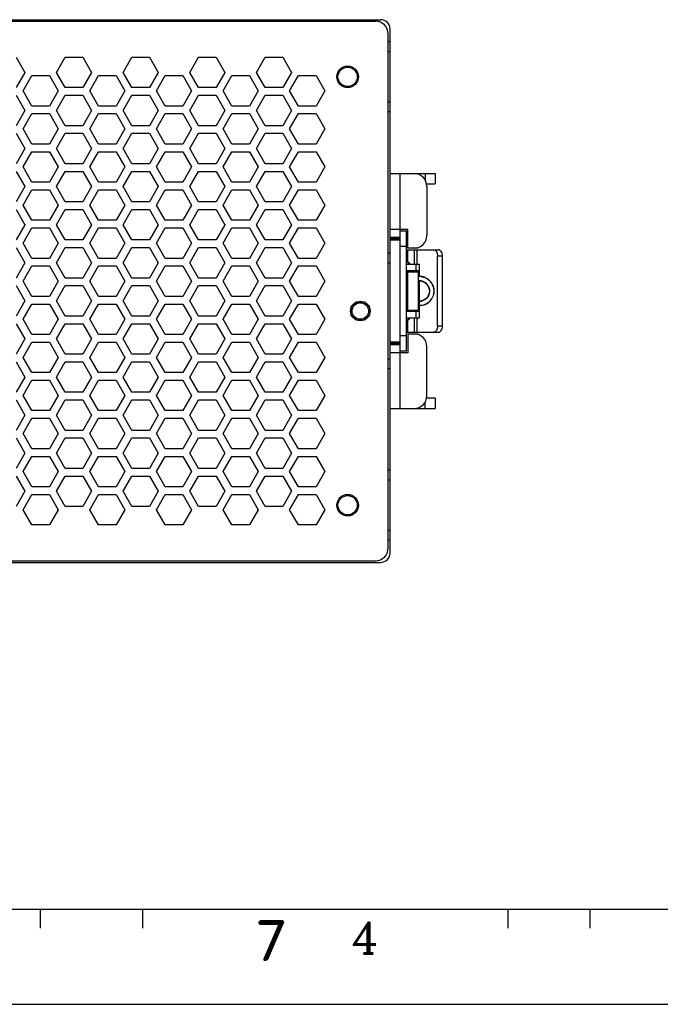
# Model space of a CAD drawing. Header units: inches. Extents: x 2700 to 4592, y -840 to -133.
# Tile 34 of 50: x 4205 to 4306, y -840 to -685. Entities that reach past the tile are written whole.
import ezdxf
from ezdxf.enums import TextEntityAlignment as Align

# ---------------------------------------------------------------- set-up
doc = ezdxf.new("R2010")
doc.units = ezdxf.units.IN
doc.header["$LTSCALE"] = 1.21
doc.header["$MEASUREMENT"] = 0
doc.layers.get('0').update_dxf_attribs({"linetype": 'CONTINUOUS'})
doc.layers.add('02___PRT_ALL_AXES', color=7, linetype='CONTINUOUS')
doc.layers.add('PAPER', color=7, linetype='CONTINUOUS')
doc.styles.add('ARIAL', font='arial.ttf')
doc.styles.add('ROMANC', font='romanc')
doc.styles.add('ROMAND', font='romand')

# ---------------------------------------------------------------- blocks, each defined once
blk = doc.blocks.new('A1')
at = {"layer": 'PAPER', "color": 3}
blk.add_line((15, 15), (826, 15), dxfattribs=at)
at = {"layer": 'PAPER', "color": 2}
for p, q in [((457.36, 15), (457.36, 12)), ((531.09, 15), (531.09, 12))]:
    blk.add_line(p, q, dxfattribs=at)
at = {"layer": 'PAPER', "color": 4}
blk.add_line((0, 0), (841, 0), dxfattribs=at)
at = {"style": 'ARIAL'}
for tag, p, height in [('TITLE', (754.05, 50.95), 8), ('V', (597.3, 37.23), 2.5), ('XXXXXXXXXX', (740.68, 27.01), 6), ('00', (812.75, 22.3), 6), ('2________2', (733.31, 17.17), 3), ("XX/XX'XX", (787.08, 17.17), 3), ('--', (579.59, 17.41), 3), ('mm', (606.88, 17.02), 3), ('ADP-XX', (640.78, 17), 3)]:
    blk.add_attdef(tag, p, '', height=height, dxfattribs=at)
at = {"layer": 'PAPER', "color": 1, "style": 'ROMAND'}
blk.add_text('7', height=6, dxfattribs=at).set_placement((493.8, 10.04), align=Align.MIDDLE)

msp = doc.modelspace()

# ---------------------------------------------------------------- linework, layer by layer
at = {"color": 7, "linetype": 'Continuous'}
for p, q in [((4137.78, -685.17), (4261.58, -685.17)), ((4138.78, -684.92), (4262.38, -684.92)), ((4263.58, -768.17), (4263.58, -687.17)), ((4263.88, -768.92), (4263.88, -686.42)), ((4263.88, -688.42), (4263.58, -688.42)), ((4263.58, -689.92), (4263.88, -689.92)), ((4204.93, -690.82), (4206.31, -693.22)), ((4211.28, -693.22), (4212.66, -690.82)), ((4212.66, -690.82), (4215.43, -690.82)), ((4215.43, -690.82), (4216.82, -693.22)), ((4221.78, -693.22), (4223.17, -690.82)), ((4223.17, -690.82), (4225.94, -690.82)), ((4225.94, -690.82), (4227.32, -693.22)), ((4232.29, -693.22), (4233.67, -690.82)), ((4233.67, -690.82), (4236.44, -690.82)), ((4236.44, -690.82), (4237.83, -693.22)), ((4242.79, -693.22), (4244.18, -690.82)), ((4244.18, -690.82), (4246.95, -690.82)), ((4246.95, -690.82), (4248.33, -693.22)), ((4206.31, -693.22), (4204.93, -695.62)), ((4212.66, -695.62), (4211.28, -693.22)), ((4216.82, -693.22), (4215.43, -695.62)), ((4223.17, -695.62), (4221.78, -693.22)), ((4227.32, -693.22), (4225.94, -695.62)), ((4233.67, -695.62), (4232.29, -693.22)), ((4237.83, -693.22), (4236.44, -695.62)), ((4244.18, -695.62), (4242.79, -693.22)), ((4248.33, -693.22), (4246.95, -695.62)), ((4206.02, -696.12), (4207.41, -693.72)), ((4207.41, -693.72), (4210.18, -693.72)), ((4210.18, -693.72), (4211.56, -696.12)), ((4216.53, -696.12), (4217.91, -693.72)), ((4217.91, -693.72), (4220.68, -693.72)), ((4220.68, -693.72), (4222.07, -696.12)), ((4227.03, -696.12), (4228.42, -693.72)), ((4228.42, -693.72), (4231.19, -693.72)), ((4231.19, -693.72), (4232.57, -696.12)), ((4237.54, -696.12), (4238.92, -693.72)), ((4238.92, -693.72), (4241.69, -693.72)), ((4241.69, -693.72), (4243.08, -696.12)), ((4248.04, -696.12), (4249.43, -693.72)), ((4249.43, -693.72), (4252.2, -693.72)), ((4252.2, -693.72), (4253.58, -696.12)), ((4207.41, -698.52), (4206.02, -696.12)), ((4211.56, -696.12), (4210.18, -698.52)), ((4215.43, -695.62), (4212.66, -695.62)), ((4217.91, -698.52), (4216.53, -696.12)), ((4222.07, -696.12), (4220.68, -698.52)), ((4225.94, -695.62), (4223.17, -695.62)), ((4228.42, -698.52), (4227.03, -696.12)), ((4232.57, -696.12), (4231.19, -698.52)), ((4236.44, -695.62), (4233.67, -695.62)), ((4238.92, -698.52), (4237.54, -696.12)), ((4243.08, -696.12), (4241.69, -698.52)), ((4246.95, -695.62), (4244.18, -695.62)), ((4249.43, -698.52), (4248.04, -696.12)), ((4253.58, -696.12), (4252.2, -698.52)), ((4204.93, -696.82), (4206.31, -699.22)), ((4211.28, -699.22), (4212.66, -696.82)), ((4212.66, -696.82), (4215.43, -696.82)), ((4215.43, -696.82), (4216.82, -699.22)), ((4221.78, -699.22), (4223.17, -696.82)), ((4223.17, -696.82), (4225.94, -696.82)), ((4225.94, -696.82), (4227.32, -699.22)), ((4232.29, -699.22), (4233.67, -696.82)), ((4233.67, -696.82), (4236.44, -696.82)), ((4236.44, -696.82), (4237.83, -699.22)), ((4242.79, -699.22), (4244.18, -696.82)), ((4244.18, -696.82), (4246.95, -696.82)), ((4246.95, -696.82), (4248.33, -699.22)), ((4263.88, -697.92), (4263.58, -697.92)), ((4206.31, -699.22), (4204.93, -701.62)), ((4210.18, -698.52), (4207.41, -698.52)), ((4212.66, -701.62), (4211.28, -699.22)), ((4216.82, -699.22), (4215.43, -701.62)), ((4220.68, -698.52), (4217.91, -698.52)), ((4223.17, -701.62), (4221.78, -699.22)), ((4227.32, -699.22), (4225.94, -701.62)), ((4231.19, -698.52), (4228.42, -698.52)), ((4233.67, -701.62), (4232.29, -699.22)), ((4237.83, -699.22), (4236.44, -701.62)), ((4241.69, -698.52), (4238.92, -698.52)), ((4244.18, -701.62), (4242.79, -699.22)), ((4248.33, -699.22), (4246.95, -701.62)), ((4252.2, -698.52), (4249.43, -698.52)), ((4263.88, -699.42), (4263.58, -699.42)), ((4206.02, -702.12), (4207.41, -699.72)), ((4207.41, -699.72), (4210.18, -699.72)), ((4210.18, -699.72), (4211.56, -702.12)), ((4216.53, -702.12), (4217.91, -699.72)), ((4217.91, -699.72), (4220.68, -699.72)), ((4220.68, -699.72), (4222.07, -702.12)), ((4227.03, -702.12), (4228.42, -699.72)), ((4228.42, -699.72), (4231.19, -699.72)), ((4231.19, -699.72), (4232.57, -702.12)), ((4237.54, -702.12), (4238.92, -699.72)), ((4238.92, -699.72), (4241.69, -699.72)), ((4241.69, -699.72), (4243.08, -702.12)), ((4248.04, -702.12), (4249.43, -699.72)), ((4249.43, -699.72), (4252.2, -699.72)), ((4252.2, -699.72), (4253.58, -702.12)), ((4207.41, -704.52), (4206.02, -702.12)), ((4211.56, -702.12), (4210.18, -704.52)), ((4215.43, -701.62), (4212.66, -701.62)), ((4217.91, -704.52), (4216.53, -702.12)), ((4222.07, -702.12), (4220.68, -704.52)), ((4225.94, -701.62), (4223.17, -701.62)), ((4228.42, -704.52), (4227.03, -702.12)), ((4232.57, -702.12), (4231.19, -704.52)), ((4236.44, -701.62), (4233.67, -701.62)), ((4238.92, -704.52), (4237.54, -702.12)), ((4243.08, -702.12), (4241.69, -704.52)), ((4246.95, -701.62), (4244.18, -701.62)), ((4249.43, -704.52), (4248.04, -702.12)), ((4253.58, -702.12), (4252.2, -704.52)), ((4204.93, -702.82), (4206.31, -705.22)), ((4211.28, -705.22), (4212.66, -702.82)), ((4212.66, -702.82), (4215.43, -702.82)), ((4215.43, -702.82), (4216.82, -705.22)), ((4221.78, -705.22), (4223.17, -702.82)), ((4223.17, -702.82), (4225.94, -702.82)), ((4225.94, -702.82), (4227.32, -705.22)), ((4232.29, -705.22), (4233.67, -702.82)), ((4233.67, -702.82), (4236.44, -702.82)), ((4236.44, -702.82), (4237.83, -705.22)), ((4242.79, -705.22), (4244.18, -702.82)), ((4244.18, -702.82), (4246.95, -702.82)), ((4246.95, -702.82), (4248.33, -705.22)), ((4206.31, -705.22), (4204.93, -707.62)), ((4206.02, -708.12), (4207.41, -705.72)), ((4210.18, -704.52), (4207.41, -704.52)), ((4207.41, -705.72), (4210.18, -705.72)), ((4210.18, -705.72), (4211.56, -708.12)), ((4212.66, -707.62), (4211.28, -705.22)), ((4216.82, -705.22), (4215.43, -707.62)), ((4216.53, -708.12), (4217.91, -705.72)), ((4220.68, -704.52), (4217.91, -704.52)), ((4217.91, -705.72), (4220.68, -705.72)), ((4220.68, -705.72), (4222.07, -708.12)), ((4223.17, -707.62), (4221.78, -705.22)), ((4227.32, -705.22), (4225.94, -707.62)), ((4227.03, -708.12), (4228.42, -705.72)), ((4231.19, -704.52), (4228.42, -704.52)), ((4228.42, -705.72), (4231.19, -705.72)), ((4231.19, -705.72), (4232.57, -708.12)), ((4233.67, -707.62), (4232.29, -705.22)), ((4237.83, -705.22), (4236.44, -707.62)), ((4237.54, -708.12), (4238.92, -705.72)), ((4241.69, -704.52), (4238.92, -704.52)), ((4238.92, -705.72), (4241.69, -705.72)), ((4241.69, -705.72), (4243.08, -708.12)), ((4244.18, -707.62), (4242.79, -705.22)), ((4248.33, -705.22), (4246.95, -707.62)), ((4248.04, -708.12), (4249.43, -705.72)), ((4252.2, -704.52), (4249.43, -704.52)), ((4249.43, -705.72), (4252.2, -705.72)), ((4252.2, -705.72), (4253.58, -708.12)), ((4204.93, -708.82), (4206.31, -711.22)), ((4207.41, -710.52), (4206.02, -708.12)), ((4211.56, -708.12), (4210.18, -710.52)), ((4211.28, -711.22), (4212.66, -708.82)), ((4215.43, -707.62), (4212.66, -707.62)), ((4212.66, -708.82), (4215.43, -708.82)), ((4215.43, -708.82), (4216.82, -711.22)), ((4217.91, -710.52), (4216.53, -708.12)), ((4222.07, -708.12), (4220.68, -710.52)), ((4221.78, -711.22), (4223.17, -708.82)), ((4225.94, -707.62), (4223.17, -707.62)), ((4223.17, -708.82), (4225.94, -708.82)), ((4225.94, -708.82), (4227.32, -711.22)), ((4228.42, -710.52), (4227.03, -708.12)), ((4232.57, -708.12), (4231.19, -710.52)), ((4232.29, -711.22), (4233.67, -708.82)), ((4236.44, -707.62), (4233.67, -707.62)), ((4233.67, -708.82), (4236.44, -708.82)), ((4236.44, -708.82), (4237.83, -711.22)), ((4238.92, -710.52), (4237.54, -708.12)), ((4243.08, -708.12), (4241.69, -710.52)), ((4242.79, -711.22), (4244.18, -708.82)), ((4246.95, -707.62), (4244.18, -707.62)), ((4244.18, -708.82), (4246.95, -708.82)), ((4246.95, -708.82), (4248.33, -711.22)), ((4249.43, -710.52), (4248.04, -708.12)), ((4253.58, -708.12), (4252.2, -710.52)), ((4263.88, -709.17), (4270.98, -709.17)), ((4265.48, -746.17), (4265.48, -709.17)), ((4269.38, -709.17), (4269.38, -710.13)), ((4270.98, -709.17), (4270.98, -710.77)), ((4206.31, -711.22), (4204.93, -713.62)), ((4206.02, -714.12), (4207.41, -711.72)), ((4210.18, -710.52), (4207.41, -710.52)), ((4207.41, -711.72), (4210.18, -711.72)), ((4210.18, -711.72), (4211.56, -714.12)), ((4212.66, -713.62), (4211.28, -711.22)), ((4216.82, -711.22), (4215.43, -713.62)), ((4216.53, -714.12), (4217.91, -711.72)), ((4220.68, -710.52), (4217.91, -710.52)), ((4217.91, -711.72), (4220.68, -711.72)), ((4220.68, -711.72), (4222.07, -714.12)), ((4223.17, -713.62), (4221.78, -711.22)), ((4227.32, -711.22), (4225.94, -713.62)), ((4227.03, -714.12), (4228.42, -711.72)), ((4231.19, -710.52), (4228.42, -710.52)), ((4228.42, -711.72), (4231.19, -711.72)), ((4231.19, -711.72), (4232.57, -714.12)), ((4233.67, -713.62), (4232.29, -711.22)), ((4237.83, -711.22), (4236.44, -713.62)), ((4237.54, -714.12), (4238.92, -711.72)), ((4241.69, -710.52), (4238.92, -710.52)), ((4238.92, -711.72), (4241.69, -711.72)), ((4241.69, -711.72), (4243.08, -714.12)), ((4244.18, -713.62), (4242.79, -711.22)), ((4248.33, -711.22), (4246.95, -713.62)), ((4248.04, -714.12), (4249.43, -711.72)), ((4252.2, -710.52), (4249.43, -710.52)), ((4249.43, -711.72), (4252.2, -711.72)), ((4252.2, -711.72), (4253.58, -714.12)), ((4269.63, -710.77), (4270.98, -710.77)), ((4269.68, -711.17), (4269.68, -718.92)), ((4204.93, -714.82), (4206.31, -717.22)), ((4207.41, -716.52), (4206.02, -714.12)), ((4211.56, -714.12), (4210.18, -716.52)), ((4211.28, -717.22), (4212.66, -714.82)), ((4215.43, -713.62), (4212.66, -713.62)), ((4212.66, -714.82), (4215.43, -714.82)), ((4215.43, -714.82), (4216.82, -717.22)), ((4217.91, -716.52), (4216.53, -714.12)), ((4222.07, -714.12), (4220.68, -716.52)), ((4221.78, -717.22), (4223.17, -714.82)), ((4225.94, -713.62), (4223.17, -713.62)), ((4223.17, -714.82), (4225.94, -714.82)), ((4225.94, -714.82), (4227.32, -717.22)), ((4228.42, -716.52), (4227.03, -714.12)), ((4232.57, -714.12), (4231.19, -716.52)), ((4232.29, -717.22), (4233.67, -714.82)), ((4236.44, -713.62), (4233.67, -713.62)), ((4233.67, -714.82), (4236.44, -714.82)), ((4236.44, -714.82), (4237.83, -717.22)), ((4238.92, -716.52), (4237.54, -714.12)), ((4243.08, -714.12), (4241.69, -716.52)), ((4242.79, -717.22), (4244.18, -714.82)), ((4246.95, -713.62), (4244.18, -713.62)), ((4244.18, -714.82), (4246.95, -714.82)), ((4246.95, -714.82), (4248.33, -717.22)), ((4249.43, -716.52), (4248.04, -714.12)), ((4253.58, -714.12), (4252.2, -716.52)), ((4210.18, -716.52), (4207.41, -716.52)), ((4220.68, -716.52), (4217.91, -716.52)), ((4231.19, -716.52), (4228.42, -716.52)), ((4241.69, -716.52), (4238.92, -716.52)), ((4252.2, -716.52), (4249.43, -716.52)), ((4206.31, -717.22), (4204.93, -719.62)), ((4206.02, -720.12), (4207.41, -717.72)), ((4207.41, -717.72), (4210.18, -717.72)), ((4210.18, -717.72), (4211.56, -720.12)), ((4212.66, -719.62), (4211.28, -717.22)), ((4216.82, -717.22), (4215.43, -719.62)), ((4216.53, -720.12), (4217.91, -717.72)), ((4217.91, -717.72), (4220.68, -717.72)), ((4220.68, -717.72), (4222.07, -720.12)), ((4223.17, -719.62), (4221.78, -717.22)), ((4227.32, -717.22), (4225.94, -719.62)), ((4227.03, -720.12), (4228.42, -717.72)), ((4228.42, -717.72), (4231.19, -717.72)), ((4231.19, -717.72), (4232.57, -720.12)), ((4233.67, -719.62), (4232.29, -717.22)), ((4237.83, -717.22), (4236.44, -719.62)), ((4237.54, -720.12), (4238.92, -717.72)), ((4238.92, -717.72), (4241.69, -717.72)), ((4241.69, -717.72), (4243.08, -720.12)), ((4244.18, -719.62), (4242.79, -717.22)), ((4248.33, -717.22), (4246.95, -719.62)), ((4248.04, -720.12), (4249.43, -717.72)), ((4249.43, -717.72), (4252.2, -717.72)), ((4252.2, -717.72), (4253.58, -720.12)), ((4263.88, -717.92), (4266.68, -717.92)), ((4265.48, -718.17), (4266.48, -718.17)), ((4266.44, -717.92), (4266.67, -717.96)), ((4266.48, -737.17), (4266.48, -718.17)), ((4266.68, -720.92), (4266.68, -717.92)), ((4215.43, -719.62), (4212.66, -719.62)), ((4225.94, -719.62), (4223.17, -719.62)), ((4236.44, -719.62), (4233.67, -719.62)), ((4246.95, -719.62), (4244.18, -719.62)), ((4263.88, -719.17), (4265.48, -719.17)), ((4263.88, -719.42), (4265.48, -719.42)), ((4265.48, -719.67), (4263.88, -719.67)), ((4204.93, -720.82), (4206.31, -723.22)), ((4207.41, -722.52), (4206.02, -720.12)), ((4211.56, -720.12), (4210.18, -722.52)), ((4211.28, -723.22), (4212.66, -720.82)), ((4212.66, -720.82), (4215.43, -720.82)), ((4215.43, -720.82), (4216.82, -723.22)), ((4217.91, -722.52), (4216.53, -720.12)), ((4222.07, -720.12), (4220.68, -722.52)), ((4221.78, -723.22), (4223.17, -720.82)), ((4223.17, -720.82), (4225.94, -720.82)), ((4225.94, -720.82), (4227.32, -723.22)), ((4228.42, -722.52), (4227.03, -720.12)), ((4232.57, -720.12), (4231.19, -722.52)), ((4232.29, -723.22), (4233.67, -720.82)), ((4233.67, -720.82), (4236.44, -720.82)), ((4236.44, -720.82), (4237.83, -723.22)), ((4238.92, -722.52), (4237.54, -720.12)), ((4243.08, -720.12), (4241.69, -722.52)), ((4242.79, -723.22), (4244.18, -720.82)), ((4244.18, -720.82), (4246.95, -720.82)), ((4246.95, -720.82), (4248.33, -723.22)), ((4249.43, -722.52), (4248.04, -720.12)), ((4253.58, -720.12), (4252.2, -722.52)), ((4266.48, -720.67), (4265.48, -720.67)), ((4266.48, -721.17), (4271.49, -721.17)), ((4268.28, -720.92), (4266.68, -720.92)), ((4266.68, -723.17), (4266.68, -721.17)), ((4267.67, -721.17), (4267.67, -723.42)), ((4268.09, -721.17), (4268.09, -723.42)), ((4268.28, -720.92), (4268.28, -720.82)), ((4210.18, -722.52), (4207.41, -722.52)), ((4220.68, -722.52), (4217.91, -722.52)), ((4231.19, -722.52), (4228.42, -722.52)), ((4241.69, -722.52), (4238.92, -722.52)), ((4252.2, -722.52), (4249.43, -722.52)), ((4263.88, -721.72), (4263.58, -721.72)), ((4272.13, -722.17), (4271.36, -722.17)), ((4271.36, -733.17), (4271.36, -722.17)), ((4272.13, -733.17), (4272.13, -722.17)), ((4206.31, -723.22), (4204.93, -725.62)), ((4206.02, -726.12), (4207.41, -723.72)), ((4207.41, -723.72), (4210.18, -723.72)), ((4210.18, -723.72), (4211.56, -726.12)), ((4212.66, -725.62), (4211.28, -723.22)), ((4216.82, -723.22), (4215.43, -725.62)), ((4216.53, -726.12), (4217.91, -723.72)), ((4217.91, -723.72), (4220.68, -723.72)), ((4220.68, -723.72), (4222.07, -726.12)), ((4223.17, -725.62), (4221.78, -723.22)), ((4227.32, -723.22), (4225.94, -725.62)), ((4227.03, -726.12), (4228.42, -723.72)), ((4228.42, -723.72), (4231.19, -723.72)), ((4231.19, -723.72), (4232.57, -726.12)), ((4233.67, -725.62), (4232.29, -723.22)), ((4237.83, -723.22), (4236.44, -725.62)), ((4237.54, -726.12), (4238.92, -723.72)), ((4238.92, -723.72), (4241.69, -723.72)), ((4241.69, -723.72), (4243.08, -726.12)), ((4244.18, -725.62), (4242.79, -723.22)), ((4248.33, -723.22), (4246.95, -725.62)), ((4248.04, -726.12), (4249.43, -723.72)), ((4249.43, -723.72), (4252.2, -723.72)), ((4252.2, -723.72), (4253.58, -726.12)), ((4263.58, -723.22), (4263.88, -723.22)), ((4266.48, -723.42), (4268.48, -723.42)), ((4266.48, -724.42), (4268.48, -724.42)), ((4266.73, -723.17), (4266.73, -723.42)), ((4267.49, -724.67), (4267.49, -724.42)), ((4267.98, -724.42), (4267.98, -723.42)), ((4268.48, -723.42), (4268.48, -724.42)), ((4268.49, -725.37), (4268.49, -724.42)), ((4215.43, -725.62), (4212.66, -725.62)), ((4225.94, -725.62), (4223.17, -725.62)), ((4236.44, -725.62), (4233.67, -725.62)), ((4246.95, -725.62), (4244.18, -725.62)), ((4266.48, -724.67), (4268.28, -724.67)), ((4266.67, -730.67), (4266.67, -724.67)), ((4268.28, -724.67), (4268.28, -730.67)), ((4269.75, -725.75), (4269.75, -725.75)), ((4204.93, -726.82), (4206.31, -729.22)), ((4207.41, -728.52), (4206.02, -726.12)), ((4211.56, -726.12), (4210.18, -728.52)), ((4211.28, -729.22), (4212.66, -726.82)), ((4212.66, -726.82), (4215.43, -726.82)), ((4215.43, -726.82), (4216.82, -729.22)), ((4217.91, -728.52), (4216.53, -726.12)), ((4222.07, -726.12), (4220.68, -728.52)), ((4221.78, -729.22), (4223.17, -726.82)), ((4223.17, -726.82), (4225.94, -726.82)), ((4225.94, -726.82), (4227.32, -729.22)), ((4228.42, -728.52), (4227.03, -726.12)), ((4232.57, -726.12), (4231.19, -728.52)), ((4232.29, -729.22), (4233.67, -726.82)), ((4233.67, -726.82), (4236.44, -726.82)), ((4236.44, -726.82), (4237.83, -729.22)), ((4238.92, -728.52), (4237.54, -726.12)), ((4243.08, -726.12), (4241.69, -728.52)), ((4242.79, -729.22), (4244.18, -726.82)), ((4244.18, -726.82), (4246.95, -726.82)), ((4246.95, -726.82), (4248.33, -729.22)), ((4249.43, -728.52), (4248.04, -726.12)), ((4253.58, -726.12), (4252.2, -728.52)), ((4268.28, -726.17), (4268.49, -726.17)), ((4268.49, -726.67), (4268.28, -726.67)), ((4268.49, -730.92), (4268.49, -726.07)), ((4268.52, -726.07), (4268.52, -726.07)), ((4269.79, -726.74), (4269.79, -726.74)), ((4270.58, -726.72), (4270.58, -726.72)), ((4210.18, -728.52), (4207.41, -728.52)), ((4220.68, -728.52), (4217.91, -728.52)), ((4231.19, -728.52), (4228.42, -728.52)), ((4241.69, -728.52), (4238.92, -728.52)), ((4252.2, -728.52), (4249.43, -728.52)), ((4268.28, -728.67), (4268.49, -728.67)), ((4270.01, -728.15), (4270.01, -728.15)), ((4206.31, -729.22), (4204.93, -731.62)), ((4206.02, -732.12), (4207.41, -729.72)), ((4207.41, -729.72), (4210.18, -729.72)), ((4210.18, -729.72), (4211.56, -732.12)), ((4212.66, -731.62), (4211.28, -729.22)), ((4216.82, -729.22), (4215.43, -731.62)), ((4216.53, -732.12), (4217.91, -729.72)), ((4217.91, -729.72), (4220.68, -729.72)), ((4220.68, -729.72), (4222.07, -732.12)), ((4223.17, -731.62), (4221.78, -729.22)), ((4227.32, -729.22), (4225.94, -731.62)), ((4227.03, -732.12), (4228.42, -729.72)), ((4228.42, -729.72), (4231.19, -729.72)), ((4231.19, -729.72), (4232.57, -732.12)), ((4233.67, -731.62), (4232.29, -729.22)), ((4237.83, -729.22), (4236.44, -731.62)), ((4237.54, -732.12), (4238.92, -729.72)), ((4238.92, -729.72), (4241.69, -729.72)), ((4241.69, -729.72), (4243.08, -732.12)), ((4244.18, -731.62), (4242.79, -729.22)), ((4248.33, -729.22), (4246.95, -731.62)), ((4248.04, -732.12), (4249.43, -729.72)), ((4249.43, -729.72), (4252.2, -729.72)), ((4252.2, -729.72), (4253.58, -732.12)), ((4266.48, -730.67), (4268.28, -730.67)), ((4267.49, -730.92), (4267.49, -730.67)), ((4268.49, -729.17), (4268.28, -729.17)), ((4268.29, -729.96), (4268.28, -729.96)), ((4268.37, -729.97), (4268.36, -729.97)), ((4268.39, -729.27), (4268.38, -729.27)), ((4207.41, -734.52), (4206.02, -732.12)), ((4211.56, -732.12), (4210.18, -734.52)), ((4215.43, -731.62), (4212.66, -731.62)), ((4217.91, -734.52), (4216.53, -732.12)), ((4222.07, -732.12), (4220.68, -734.52)), ((4225.94, -731.62), (4223.17, -731.62)), ((4228.42, -734.52), (4227.03, -732.12)), ((4232.57, -732.12), (4231.19, -734.52)), ((4236.44, -731.62), (4233.67, -731.62)), ((4238.92, -734.52), (4237.54, -732.12)), ((4243.08, -732.12), (4241.69, -734.52)), ((4246.95, -731.62), (4244.18, -731.62)), ((4249.43, -734.52), (4248.04, -732.12)), ((4253.58, -732.12), (4252.2, -734.52)), ((4268.48, -730.92), (4266.48, -730.92)), ((4266.48, -731.92), (4268.48, -731.92)), ((4266.68, -734.17), (4266.68, -732.18)), ((4266.73, -731.92), (4266.73, -732.17)), ((4267.67, -731.92), (4267.67, -734.17)), ((4267.98, -731.92), (4267.98, -730.92)), ((4268.09, -731.92), (4268.09, -734.17)), ((4268.48, -730.92), (4268.48, -731.92)), ((4204.93, -732.82), (4206.31, -735.22)), ((4211.28, -735.22), (4212.66, -732.82)), ((4212.66, -732.82), (4215.43, -732.82)), ((4215.43, -732.82), (4216.82, -735.22)), ((4221.78, -735.22), (4223.17, -732.82)), ((4223.17, -732.82), (4225.94, -732.82)), ((4225.94, -732.82), (4227.32, -735.22)), ((4232.29, -735.22), (4233.67, -732.82)), ((4233.67, -732.82), (4236.44, -732.82)), ((4236.44, -732.82), (4237.83, -735.22)), ((4242.79, -735.22), (4244.18, -732.82)), ((4244.18, -732.82), (4246.95, -732.82)), ((4246.95, -732.82), (4248.33, -735.22)), ((4271.36, -733.17), (4272.13, -733.17)), ((4206.31, -735.22), (4204.93, -737.62)), ((4210.18, -734.52), (4207.41, -734.52)), ((4212.66, -737.62), (4211.28, -735.22)), ((4216.82, -735.22), (4215.43, -737.62)), ((4220.68, -734.52), (4217.91, -734.52)), ((4223.17, -737.62), (4221.78, -735.22)), ((4227.32, -735.22), (4225.94, -737.62)), ((4231.19, -734.52), (4228.42, -734.52)), ((4233.67, -737.62), (4232.29, -735.22)), ((4237.83, -735.22), (4236.44, -737.62)), ((4241.69, -734.52), (4238.92, -734.52)), ((4244.18, -737.62), (4242.79, -735.22)), ((4248.33, -735.22), (4246.95, -737.62)), ((4252.2, -734.52), (4249.43, -734.52)), ((4265.48, -734.67), (4266.48, -734.67)), ((4266.48, -734.17), (4271.49, -734.17)), ((4266.68, -734.42), (4268.28, -734.42)), ((4266.68, -734.42), (4266.68, -737.42)), ((4268.28, -734.52), (4268.28, -734.42)), ((4206.02, -738.12), (4207.41, -735.72)), ((4207.41, -735.72), (4210.18, -735.72)), ((4210.18, -735.72), (4211.56, -738.12)), ((4216.53, -738.12), (4217.91, -735.72)), ((4217.91, -735.72), (4220.68, -735.72)), ((4220.68, -735.72), (4222.07, -738.12)), ((4227.03, -738.12), (4228.42, -735.72)), ((4228.42, -735.72), (4231.19, -735.72)), ((4231.19, -735.72), (4232.57, -738.12)), ((4237.54, -738.12), (4238.92, -735.72)), ((4238.92, -735.72), (4241.69, -735.72)), ((4241.69, -735.72), (4243.08, -738.12)), ((4248.04, -738.12), (4249.43, -735.72)), ((4249.43, -735.72), (4252.2, -735.72)), ((4252.2, -735.72), (4253.58, -738.12)), ((4263.88, -735.67), (4265.48, -735.67)), ((4265.48, -735.92), (4263.88, -735.92)), ((4265.48, -736.17), (4263.88, -736.17)), ((4269.68, -744.17), (4269.68, -736.42)), ((4207.41, -740.52), (4206.02, -738.12)), ((4211.56, -738.12), (4210.18, -740.52)), ((4215.43, -737.62), (4212.66, -737.62)), ((4217.91, -740.52), (4216.53, -738.12)), ((4222.07, -738.12), (4220.68, -740.52)), ((4225.94, -737.62), (4223.17, -737.62)), ((4228.42, -740.52), (4227.03, -738.12)), ((4232.57, -738.12), (4231.19, -740.52)), ((4236.44, -737.62), (4233.67, -737.62)), ((4238.92, -740.52), (4237.54, -738.12)), ((4243.08, -738.12), (4241.69, -740.52)), ((4246.95, -737.62), (4244.18, -737.62)), ((4249.43, -740.52), (4248.04, -738.12)), ((4253.58, -738.12), (4252.2, -740.52)), ((4263.88, -738.42), (4263.58, -738.42)), ((4266.68, -737.42), (4263.88, -737.42)), ((4266.48, -737.17), (4265.48, -737.17)), ((4266.44, -737.42), (4266.67, -737.38)), ((4204.93, -738.82), (4206.31, -741.22)), ((4211.28, -741.22), (4212.66, -738.82)), ((4212.66, -738.82), (4215.43, -738.82)), ((4215.43, -738.82), (4216.82, -741.22)), ((4221.78, -741.22), (4223.17, -738.82)), ((4223.17, -738.82), (4225.94, -738.82)), ((4225.94, -738.82), (4227.32, -741.22)), ((4232.29, -741.22), (4233.67, -738.82)), ((4233.67, -738.82), (4236.44, -738.82)), ((4236.44, -738.82), (4237.83, -741.22)), ((4242.79, -741.22), (4244.18, -738.82)), ((4244.18, -738.82), (4246.95, -738.82)), ((4246.95, -738.82), (4248.33, -741.22)), ((4263.88, -739.92), (4263.58, -739.92)), ((4206.31, -741.22), (4204.93, -743.62)), ((4210.18, -740.52), (4207.41, -740.52)), ((4212.66, -743.62), (4211.28, -741.22)), ((4216.82, -741.22), (4215.43, -743.62)), ((4220.68, -740.52), (4217.91, -740.52)), ((4223.17, -743.62), (4221.78, -741.22)), ((4227.32, -741.22), (4225.94, -743.62)), ((4231.19, -740.52), (4228.42, -740.52)), ((4233.67, -743.62), (4232.29, -741.22)), ((4237.83, -741.22), (4236.44, -743.62)), ((4241.69, -740.52), (4238.92, -740.52)), ((4244.18, -743.62), (4242.79, -741.22)), ((4248.33, -741.22), (4246.95, -743.62)), ((4252.2, -740.52), (4249.43, -740.52)), ((4206.02, -744.12), (4207.41, -741.72)), ((4207.41, -741.72), (4210.18, -741.72)), ((4210.18, -741.72), (4211.56, -744.12)), ((4216.53, -744.12), (4217.91, -741.72)), ((4217.91, -741.72), (4220.68, -741.72)), ((4220.68, -741.72), (4222.07, -744.12)), ((4227.03, -744.12), (4228.42, -741.72)), ((4228.42, -741.72), (4231.19, -741.72)), ((4231.19, -741.72), (4232.57, -744.12)), ((4237.54, -744.12), (4238.92, -741.72)), ((4238.92, -741.72), (4241.69, -741.72)), ((4241.69, -741.72), (4243.08, -744.12)), ((4248.04, -744.12), (4249.43, -741.72)), ((4249.43, -741.72), (4252.2, -741.72)), ((4252.2, -741.72), (4253.58, -744.12)), ((4207.41, -746.52), (4206.02, -744.12)), ((4211.56, -744.12), (4210.18, -746.52)), ((4215.43, -743.62), (4212.66, -743.62)), ((4217.91, -746.52), (4216.53, -744.12)), ((4222.07, -744.12), (4220.68, -746.52)), ((4225.94, -743.62), (4223.17, -743.62)), ((4228.42, -746.52), (4227.03, -744.12)), ((4232.57, -744.12), (4231.19, -746.52)), ((4236.44, -743.62), (4233.67, -743.62)), ((4238.92, -746.52), (4237.54, -744.12)), ((4243.08, -744.12), (4241.69, -746.52)), ((4246.95, -743.62), (4244.18, -743.62)), ((4249.43, -746.52), (4248.04, -744.12)), ((4253.58, -744.12), (4252.2, -746.52)), ((4270.98, -744.57), (4269.63, -744.57)), ((4270.98, -744.57), (4270.98, -746.17)), ((4204.93, -744.82), (4206.31, -747.22)), ((4211.28, -747.22), (4212.66, -744.82)), ((4212.66, -744.82), (4215.43, -744.82)), ((4215.43, -744.82), (4216.82, -747.22)), ((4221.78, -747.22), (4223.17, -744.82)), ((4223.17, -744.82), (4225.94, -744.82)), ((4225.94, -744.82), (4227.32, -747.22)), ((4232.29, -747.22), (4233.67, -744.82)), ((4233.67, -744.82), (4236.44, -744.82)), ((4236.44, -744.82), (4237.83, -747.22)), ((4242.79, -747.22), (4244.18, -744.82)), ((4244.18, -744.82), (4246.95, -744.82)), ((4246.95, -744.82), (4248.33, -747.22)), ((4263.88, -746.17), (4270.98, -746.17)), ((4269.38, -746.17), (4269.38, -745.21)), ((4206.31, -747.22), (4204.93, -749.62)), ((4206.02, -750.12), (4207.41, -747.72)), ((4210.18, -746.52), (4207.41, -746.52)), ((4207.41, -747.72), (4210.18, -747.72)), ((4210.18, -747.72), (4211.56, -750.12)), ((4212.66, -749.62), (4211.28, -747.22)), ((4216.82, -747.22), (4215.43, -749.62)), ((4216.53, -750.12), (4217.91, -747.72)), ((4220.68, -746.52), (4217.91, -746.52)), ((4217.91, -747.72), (4220.68, -747.72)), ((4220.68, -747.72), (4222.07, -750.12)), ((4223.17, -749.62), (4221.78, -747.22)), ((4227.32, -747.22), (4225.94, -749.62)), ((4227.03, -750.12), (4228.42, -747.72)), ((4231.19, -746.52), (4228.42, -746.52)), ((4228.42, -747.72), (4231.19, -747.72)), ((4231.19, -747.72), (4232.57, -750.12)), ((4233.67, -749.62), (4232.29, -747.22)), ((4237.83, -747.22), (4236.44, -749.62)), ((4237.54, -750.12), (4238.92, -747.72)), ((4241.69, -746.52), (4238.92, -746.52)), ((4238.92, -747.72), (4241.69, -747.72)), ((4241.69, -747.72), (4243.08, -750.12)), ((4244.18, -749.62), (4242.79, -747.22)), ((4248.33, -747.22), (4246.95, -749.62)), ((4248.04, -750.12), (4249.43, -747.72)), ((4252.2, -746.52), (4249.43, -746.52)), ((4249.43, -747.72), (4252.2, -747.72)), ((4252.2, -747.72), (4253.58, -750.12)), ((4204.93, -750.82), (4206.31, -753.22)), ((4207.41, -752.52), (4206.02, -750.12)), ((4211.56, -750.12), (4210.18, -752.52)), ((4211.28, -753.22), (4212.66, -750.82)), ((4215.43, -749.62), (4212.66, -749.62)), ((4212.66, -750.82), (4215.43, -750.82)), ((4215.43, -750.82), (4216.82, -753.22)), ((4217.91, -752.52), (4216.53, -750.12)), ((4222.07, -750.12), (4220.68, -752.52)), ((4221.78, -753.22), (4223.17, -750.82)), ((4225.94, -749.62), (4223.17, -749.62)), ((4223.17, -750.82), (4225.94, -750.82)), ((4225.94, -750.82), (4227.32, -753.22)), ((4228.42, -752.52), (4227.03, -750.12)), ((4232.57, -750.12), (4231.19, -752.52)), ((4232.29, -753.22), (4233.67, -750.82)), ((4236.44, -749.62), (4233.67, -749.62)), ((4233.67, -750.82), (4236.44, -750.82)), ((4236.44, -750.82), (4237.83, -753.22)), ((4238.92, -752.52), (4237.54, -750.12)), ((4243.08, -750.12), (4241.69, -752.52)), ((4242.79, -753.22), (4244.18, -750.82)), ((4246.95, -749.62), (4244.18, -749.62)), ((4244.18, -750.82), (4246.95, -750.82)), ((4246.95, -750.82), (4248.33, -753.22)), ((4249.43, -752.52), (4248.04, -750.12)), ((4253.58, -750.12), (4252.2, -752.52)), ((4206.31, -753.22), (4204.93, -755.62)), ((4206.02, -756.12), (4207.41, -753.72)), ((4210.18, -752.52), (4207.41, -752.52)), ((4207.41, -753.72), (4210.18, -753.72)), ((4210.18, -753.72), (4211.56, -756.12)), ((4212.66, -755.62), (4211.28, -753.22)), ((4216.82, -753.22), (4215.43, -755.62)), ((4216.53, -756.12), (4217.91, -753.72)), ((4220.68, -752.52), (4217.91, -752.52)), ((4217.91, -753.72), (4220.68, -753.72)), ((4220.68, -753.72), (4222.07, -756.12)), ((4223.17, -755.62), (4221.78, -753.22)), ((4227.32, -753.22), (4225.94, -755.62)), ((4227.03, -756.12), (4228.42, -753.72)), ((4231.19, -752.52), (4228.42, -752.52)), ((4228.42, -753.72), (4231.19, -753.72)), ((4231.19, -753.72), (4232.57, -756.12)), ((4233.67, -755.62), (4232.29, -753.22)), ((4237.83, -753.22), (4236.44, -755.62)), ((4237.54, -756.12), (4238.92, -753.72)), ((4241.69, -752.52), (4238.92, -752.52)), ((4238.92, -753.72), (4241.69, -753.72)), ((4241.69, -753.72), (4243.08, -756.12)), ((4244.18, -755.62), (4242.79, -753.22)), ((4248.33, -753.22), (4246.95, -755.62)), ((4248.04, -756.12), (4249.43, -753.72)), ((4252.2, -752.52), (4249.43, -752.52)), ((4249.43, -753.72), (4252.2, -753.72)), ((4252.2, -753.72), (4253.58, -756.12)), ((4204.93, -756.82), (4206.31, -759.22)), ((4207.41, -758.52), (4206.02, -756.12)), ((4211.56, -756.12), (4210.18, -758.52)), ((4211.28, -759.22), (4212.66, -756.82)), ((4215.43, -755.62), (4212.66, -755.62)), ((4212.66, -756.82), (4215.43, -756.82)), ((4215.43, -756.82), (4216.82, -759.22)), ((4217.91, -758.52), (4216.53, -756.12)), ((4222.07, -756.12), (4220.68, -758.52)), ((4221.78, -759.22), (4223.17, -756.82)), ((4225.94, -755.62), (4223.17, -755.62)), ((4223.17, -756.82), (4225.94, -756.82)), ((4225.94, -756.82), (4227.32, -759.22)), ((4228.42, -758.52), (4227.03, -756.12)), ((4232.57, -756.12), (4231.19, -758.52)), ((4232.29, -759.22), (4233.67, -756.82)), ((4236.44, -755.62), (4233.67, -755.62)), ((4233.67, -756.82), (4236.44, -756.82)), ((4236.44, -756.82), (4237.83, -759.22)), ((4238.92, -758.52), (4237.54, -756.12)), ((4243.08, -756.12), (4241.69, -758.52)), ((4242.79, -759.22), (4244.18, -756.82)), ((4246.95, -755.62), (4244.18, -755.62)), ((4244.18, -756.82), (4246.95, -756.82)), ((4246.95, -756.82), (4248.33, -759.22)), ((4249.43, -758.52), (4248.04, -756.12)), ((4253.58, -756.12), (4252.2, -758.52)), ((4263.88, -755.92), (4263.58, -755.92)), ((4210.18, -758.52), (4207.41, -758.52)), ((4220.68, -758.52), (4217.91, -758.52)), ((4231.19, -758.52), (4228.42, -758.52)), ((4241.69, -758.52), (4238.92, -758.52)), ((4252.2, -758.52), (4249.43, -758.52)), ((4263.58, -757.42), (4263.88, -757.42)), ((4206.31, -759.22), (4204.93, -761.62)), ((4206.02, -762.12), (4207.41, -759.72)), ((4207.41, -759.72), (4210.18, -759.72)), ((4210.18, -759.72), (4211.56, -762.12)), ((4212.66, -761.62), (4211.28, -759.22)), ((4216.82, -759.22), (4215.43, -761.62)), ((4216.53, -762.12), (4217.91, -759.72)), ((4217.91, -759.72), (4220.68, -759.72)), ((4220.68, -759.72), (4222.07, -762.12)), ((4223.17, -761.62), (4221.78, -759.22)), ((4227.32, -759.22), (4225.94, -761.62)), ((4227.03, -762.12), (4228.42, -759.72)), ((4228.42, -759.72), (4231.19, -759.72)), ((4231.19, -759.72), (4232.57, -762.12)), ((4233.67, -761.62), (4232.29, -759.22)), ((4237.83, -759.22), (4236.44, -761.62)), ((4237.54, -762.12), (4238.92, -759.72)), ((4238.92, -759.72), (4241.69, -759.72)), ((4241.69, -759.72), (4243.08, -762.12)), ((4244.18, -761.62), (4242.79, -759.22)), ((4248.33, -759.22), (4246.95, -761.62)), ((4248.04, -762.12), (4249.43, -759.72)), ((4249.43, -759.72), (4252.2, -759.72)), ((4252.2, -759.72), (4253.58, -762.12)), ((4215.43, -761.62), (4212.66, -761.62)), ((4225.94, -761.62), (4223.17, -761.62)), ((4236.44, -761.62), (4233.67, -761.62)), ((4246.95, -761.62), (4244.18, -761.62)), ((4207.41, -764.52), (4206.02, -762.12)), ((4211.56, -762.12), (4210.18, -764.52)), ((4217.91, -764.52), (4216.53, -762.12)), ((4222.07, -762.12), (4220.68, -764.52)), ((4228.42, -764.52), (4227.03, -762.12)), ((4232.57, -762.12), (4231.19, -764.52)), ((4238.92, -764.52), (4237.54, -762.12)), ((4243.08, -762.12), (4241.69, -764.52)), ((4249.43, -764.52), (4248.04, -762.12)), ((4253.58, -762.12), (4252.2, -764.52)), ((4210.18, -764.52), (4207.41, -764.52)), ((4220.68, -764.52), (4217.91, -764.52)), ((4231.19, -764.52), (4228.42, -764.52)), ((4241.69, -764.52), (4238.92, -764.52)), ((4252.2, -764.52), (4249.43, -764.52)), ((4263.88, -765.42), (4263.58, -765.42)), ((4263.88, -766.92), (4263.58, -766.92)), ((4137.78, -770.17), (4261.58, -770.17)), ((4138.78, -770.42), (4262.38, -770.42))]:
    msp.add_line(p, q, dxfattribs=at)
for centre, radius in [((4257.18, -693.92), 1.52), ((4259.18, -730.82), 1.5), ((4259.18, -730.82), 1.3), ((4257.18, -761.42), 1.52)]:
    msp.add_circle(centre, radius, dxfattribs=at)
for centre, radius, start, end in [((4261.58, -687.17), 2, 0, 90), ((4262.38, -686.42), 1.5, 0, 90), ((4267.68, -711.17), 2, 0, 90), ((4267.68, -718.92), 2, 270, 0), ((4266.73, -722.92), 0.25, 180.0006, 270), ((4266.73, -723.42), 0.25, 359.9995, 90), ((4268.49, -727.66), 2.29, 90.0075, 95.0969), ((4268.48, -727.63), 2.25, 92.0545, 95.0847), ((4268.48, -727.62), 2.25, 93.8792, 95.0552), ((4268.49, -727.61), 2.24, 90.175, 90.3551), ((4268.49, -727.61), 2.24, 89.9972, 90.175), ((4268.49, -727.66), 2.29, 84.3009, 89.991), ((4268.49, -727.62), 2.25, 89.2277, 90.0227), ((4268.49, -727.62), 2.25, 87.5468, 90.0534), ((4268.49, -727.62), 2.25, 87.9211, 89.2269), ((4268.49, -727.62), 2.25, 85.0493, 87.542), ((4268.49, -727.63), 2.26, 84.3861, 86.0404), ((4268.49, -727.62), 2.25, 80.9981, 84.3845), ((4268.48, -727.7), 2.33, 77.2367, 82.1376), ((4268.49, -727.65), 2.28, 75.9902, 80.9889), ((4268.49, -727.65), 2.28, 78.463, 80.9206), ((4268.49, -727.64), 2.27, 77.4591, 80.2678), ((4268.49, -727.64), 2.27, 78.1126, 78.4614), ((4268.49, -727.64), 2.27, 76.8783, 78.1121), ((4268.48, -727.69), 2.32, 72.3413, 77.2378), ((4268.5, -727.62), 2.25, 75.3933, 77.4577), ((4268.49, -727.65), 2.28, 75.9451, 76.8784), ((4268.5, -727.62), 2.24, 74.127, 75.3911), ((4268.5, -727.62), 2.25, 72.7767, 74.8315), ((4268.5, -727.63), 2.26, 72.4318, 74.1265), ((4268.5, -727.62), 2.25, 70.3779, 72.7728), ((4268.5, -727.63), 2.26, 69.009, 70.4981), ((4268.51, -727.62), 2.24, 66.8204, 69.0082), ((4268.5, -727.65), 2.28, 57.45, 62.2706), ((4268.5, -727.64), 2.26, 52.6749, 57.7869), ((4268.48, -727.68), 2.31, 52.4133, 57.4499), ((4268.52, -727.62), 2.24, 55.2933, 56.6227), ((4268.5, -727.65), 2.27, 51.4155, 56.5184), ((4268.52, -727.63), 2.25, 54.0659, 55.0956), ((4268.52, -727.62), 2.24, 55.096, 55.2926), ((4268.51, -727.64), 2.26, 52.8541, 54.0658), ((4268.51, -727.64), 2.26, 51.7969, 54.094), ((4268.52, -727.63), 2.24, 50.4266, 51.7957), ((4268.51, -727.64), 2.26, 46.4546, 51.3973), ((4268.5, -727.66), 2.28, 46.6107, 48.6067), ((4268.51, -727.65), 2.27, 44.8977, 46.6097), ((4268.49, -727.69), 1.62, 91.4007, 97.2082), ((4268.49, -727.69), 1.62, 93.7765, 97.2846), ((4268.49, -727.67), 1.6, 84.536, 97.288), ((4268.49, -727.68), 1.61, 88.9415, 93.7788), ((4268.48, -727.65), 1.58, 88.7899, 92.1782), ((4268.49, -727.69), 1.62, 89.5936, 91.4017), ((4268.49, -727.69), 1.62, 88.8515, 89.3564), ((4268.49, -727.69), 1.62, 88.8974, 89.5935), ((4268.49, -727.69), 1.62, 86.8872, 88.7177), ((4268.48, -727.69), 1.62, 87.0828, 88.7978), ((4268.49, -727.69), 1.62, 85.6328, 88.8983), ((4268.48, -727.66), 1.59, 86.6179, 88.7919), ((4268.49, -727.66), 1.59, 87.7511, 88.9358), ((4268.48, -727.69), 1.62, 86.0183, 87.083), ((4268.48, -727.67), 1.6, 84.4793, 86.618), ((4268.48, -727.69), 1.62, 84.5371, 86.0182), ((4268.49, -727.68), 1.61, 84.6133, 85.6313), ((4268.48, -727.69), 1.62, 81.5779, 84.5372), ((4268.48, -727.68), 1.61, 81.2701, 84.4784), ((4268.49, -727.68), 1.61, 83.6005, 84.6133), ((4268.48, -727.69), 1.62, 79.6826, 82.6815), ((4268.48, -727.69), 1.62, 81.3738, 81.5774), ((4268.48, -727.69), 1.62, 80.5131, 81.3738), ((4268.48, -727.69), 1.62, 75.9273, 81.2693), ((4268.48, -727.69), 1.62, 78.3643, 80.5136), ((4268.48, -727.69), 1.62, 76.6186, 79.6829), ((4268.48, -727.69), 1.62, 77.5085, 79.1308), ((4268.48, -727.69), 1.62, 75.4447, 77.5409), ((4268.48, -727.69), 1.62, 77.0087, 77.5084), ((4268.48, -727.68), 1.61, 73.9018, 76.6185), ((4268.48, -727.68), 1.61, 70.6385, 75.9287), ((4268.48, -727.69), 1.62, 74.416, 75.4449), ((4268.48, -727.68), 1.61, 71.7196, 74.5054), ((4268.48, -727.69), 1.62, 73.2377, 74.416), ((4268.48, -727.69), 1.62, 71.5715, 73.2378), ((4268.48, -727.69), 1.62, 72.4079, 72.7996), ((4268.48, -727.69), 1.62, 70.9556, 72.4079), ((4268.48, -727.69), 1.62, 69.6839, 71.5716), ((4268.48, -727.69), 1.62, 68.4899, 71.7195), ((4268.48, -727.69), 1.62, 70.6688, 70.9556), ((4268.48, -727.69), 1.62, 69.9939, 70.6688), ((4268.49, -727.66), 1.59, 65.0832, 70.6401), ((4268.48, -727.69), 1.62, 65.8221, 68.4904), ((4268.48, -727.69), 1.62, 63.6981, 65.8221), ((4268.48, -727.69), 1.62, 61.0428, 63.6985), ((4268.47, -727.69), 1.62, 57.0671, 62.407), ((4268.48, -727.68), 1.61, 57.7944, 61.0436), ((4268.47, -727.69), 1.62, 54.2826, 60.0817), ((4268.49, -727.67), 1.6, 54.1843, 59.7354), ((4268.48, -727.69), 1.62, 52.9165, 57.0684), ((4268.47, -727.69), 1.62, 53.6954, 56.4803), ((4268.48, -727.68), 1.62, 48.9771, 54.1859), ((4268.47, -727.69), 1.62, 45.8375, 53.6949), ((4268.48, -727.68), 1.61, 51.4522, 52.9141), ((4268.47, -727.69), 1.62, 47.1249, 51.6758), ((4268.47, -727.68), 1.62, 43.5651, 48.9784), ((4268.48, -727.68), 1.62, 40.84, 47.1277), ((4268.47, -727.69), 1.62, 42.5249, 44.9657), ((4268.48, -727.67), 1.6, 41.5827, 44.1132), ((4268.48, -727.68), 1.61, 38.3573, 43.566), ((4268.47, -727.69), 1.62, 41.2849, 42.5251), ((4268.47, -727.68), 1.61, 39.1833, 41.5829), ((4268.47, -727.69), 1.62, 40.3847, 41.2849), ((4268.47, -727.68), 1.62, 36.7176, 40.3855), ((4268.47, -727.69), 1.62, 38.8683, 39.7012), ((4268.47, -727.68), 1.62, 35.5576, 39.1826), ((4268.47, -727.68), 1.62, 36.363, 37.8035), ((4268.47, -727.68), 1.62, 35.5693, 36.3631), ((4268.47, -727.68), 1.62, 32.1913, 35.5691), ((4268.47, -727.68), 1.62, 33.4275, 35.4221), ((4268.47, -727.68), 1.62, 32.8364, 35.508), ((4268.47, -727.68), 1.62, 30.7457, 33.4277), ((4268.47, -727.68), 1.62, 20.383, 32.8311), ((4268.47, -727.68), 1.62, 30.858, 32.1909), ((4268.46, -727.68), 1.62, 23.951, 29.2673), ((4268.47, -727.68), 1.62, 25.3122, 27.2402), ((4268.46, -727.68), 1.62, 21.7537, 25.3122), ((4268.47, -727.68), 1.62, 20.3367, 23.9507), ((4268.46, -727.68), 1.62, 20.2594, 21.8349), ((4268.46, -727.68), 1.62, 16.1771, 20.2594), ((4268.48, -727.68), 1.61, 18.3203, 20.3353), ((4268.46, -727.68), 1.62, 14.2974, 17.401), ((4268.47, -727.68), 1.62, 12.1142, 14.2973), ((4268.46, -727.67), 1.62, 9.4781, 12.752), ((4268.48, -727.67), 1.61, 8.5882, 12.1155), ((4268.46, -727.67), 1.62, 7.412, 9.4783), ((4268.51, -727.65), 2.27, 35.5037, 45.3623), ((4268.52, -727.65), 2.26, 35.5804, 39.6748), ((4268.5, -727.66), 2.28, 35.6247, 37.8846), ((4268.46, -727.69), 2.33, 31.7792, 35.5704), ((4268.47, -727.68), 2.32, 32.8048, 35.508), ((4268.48, -727.67), 2.31, 34.287, 35.4925), ((4268.53, -727.64), 2.25, 31.9427, 35.6453), ((4268.53, -727.64), 2.24, 34.4558, 35.5733), ((4268.47, -727.68), 2.31, 33.0356, 34.287), ((4268.46, -727.68), 2.33, 29.3008, 33.0337), ((4268.5, -727.66), 2.28, 26.103, 31.9268), ((4268.47, -727.68), 2.32, 26.8992, 31.7807), ((4268.46, -727.68), 2.33, 25.5799, 30.0641), ((4268.53, -727.65), 2.25, 25.4045, 28.1598), ((4268.54, -727.65), 2.24, 24.4721, 25.4012), ((4268.51, -727.66), 2.28, 21.304, 25.0486), ((4268.53, -727.65), 2.26, 23.2378, 24.4122), ((4268.54, -727.65), 2.25, 21.7259, 23.1191), ((4268.51, -727.66), 2.28, 20.7649, 21.3009), ((4268.54, -727.65), 2.24, 18.0516, 19.0243), ((4268.54, -727.65), 2.25, 16.8752, 18.0508), ((4268.54, -727.65), 2.24, 17.1647, 18.0522), ((4268.53, -727.66), 2.26, 15.6443, 17.1642), ((4268.54, -727.66), 2.25, 6.9864, 10.8473), ((4268.53, -727.66), 2.26, 5.7956, 6.9826), ((4268.47, -727.65), 1.62, 300.9568, 302.579), ((4268.47, -727.65), 1.62, 303.9636, 309.4657), ((4268.47, -727.65), 1.62, 310.94, 312.8046), ((4268.49, -727.68), 2.29, 298.9651, 325.1678), ((4268.47, -727.66), 1.62, 326.522, 330.6043), ((4268.47, -727.66), 1.62, 330.6042, 332.1797), ((4268.46, -727.66), 1.62, 332.0985, 335.657), ((4268.46, -727.66), 1.62, 334.2959, 339.6121), ((4268.47, -727.66), 1.62, 335.657, 337.585), ((4268.46, -727.66), 1.62, 337.0468, 341.2305), ((4268.46, -727.66), 1.62, 341.2158, 343.7725), ((4268.47, -727.66), 1.62, 341.2308, 342.3864), ((4268.47, -727.66), 1.62, 342.5002, 343.262), ((4268.46, -727.66), 1.62, 343.7722, 344.2955), ((4268.46, -727.66), 1.62, 344.2955, 345.903), ((4268.46, -727.67), 1.62, 350.1123, 352.2342), ((4268.52, -727.7), 2.25, 317.3312, 321.1921), ((4268.52, -727.7), 2.25, 320.0396, 324.8919), ((4268.51, -727.69), 2.27, 324.9031, 328.4739), ((4268.52, -727.69), 2.26, 325.9576, 327.1693), ((4268.53, -727.7), 2.25, 327.1692, 328.3955), ((4268.54, -727.7), 2.24, 328.3963, 329.1952), ((4268.53, -727.7), 2.25, 329.1951, 329.777), ((4268.53, -727.68), 2.26, 345.9241, 349.6434), ((4268.53, -727.68), 2.26, 349.4516, 353.4883), ((4268.54, -727.68), 2.24, 353.4953, 354.6559), ((4268.49, -727.67), 1.6, 262.6547, 269.9414), ((4268.49, -727.66), 1.61, 262.7371, 269.9681), ((4268.49, -727.65), 1.62, 262.7489, 269.9683), ((4268.49, -727.65), 1.62, 262.7462, 263.3111), ((4268.48, -727.7), 2.27, 264.9394, 265.6614), ((4268.48, -727.73), 2.25, 264.9158, 266.5971), ((4268.49, -727.68), 2.29, 264.8704, 269.95), ((4268.49, -727.65), 2.32, 264.9449, 269.9704), ((4268.49, -727.64), 2.33, 264.9439, 265.4045), ((4268.49, -727.66), 2.31, 264.933, 265.4085), ((4268.49, -727.65), 1.62, 263.2688, 266.2837), ((4268.49, -727.65), 1.62, 263.6379, 263.9435), ((4268.48, -727.7), 2.27, 265.6614, 265.9535), ((4268.49, -727.65), 1.62, 263.9436, 264.7332), ((4268.49, -727.65), 1.62, 264.7331, 268.5755), ((4268.48, -727.73), 2.24, 266.5982, 266.941), ((4268.48, -727.72), 2.25, 267.0469, 267.759), ((4268.49, -727.66), 1.61, 266.4095, 269.9136), ((4268.48, -727.71), 2.26, 267.7608, 270.075), ((4268.48, -727.72), 2.25, 268.1044, 268.5873), ((4268.48, -727.72), 2.25, 268.5875, 269.2811), ((4268.48, -727.71), 2.26, 269.2811, 270.018), ((4268.49, -727.67), 1.6, 269.9538, 280.9048), ((4268.48, -727.65), 1.62, 270.0618, 275.745), ((4268.49, -727.68), 1.59, 269.9154, 272.1282), ((4268.48, -727.65), 1.62, 270.0468, 270.7906), ((4268.48, -727.71), 2.26, 270.018, 270.886), ((4268.49, -727.69), 2.28, 269.9031, 273.2005), ((4268.49, -727.7), 2.27, 269.9322, 270.5843), ((4268.48, -727.65), 1.62, 270.7906, 271.3876), ((4268.48, -727.7), 2.27, 270.8868, 272.647), ((4268.48, -727.66), 1.61, 274.9007, 276.7121), ((4268.48, -727.66), 1.61, 276.7115, 276.8956), ((4268.48, -727.65), 1.62, 276.8976, 280.5163), ((4268.48, -727.65), 1.62, 278.0598, 283.7739), ((4268.48, -727.65), 1.62, 280.5155, 282.5221), ((4268.48, -727.65), 1.62, 282.5219, 285.8554), ((4268.5, -727.7), 2.27, 287.6806, 289.2566), ((4268.5, -727.72), 2.25, 290.272, 293.9482), ((4268.5, -727.69), 2.28, 293.797, 295.1578), ((4268.5, -727.7), 2.27, 293.9462, 295.2073), ((4268.5, -727.71), 2.26, 293.8281, 294.2055), ((4268.51, -727.72), 2.25, 294.2041, 296.2217), ((4268.5, -727.7), 2.27, 295.1579, 296.3276), ((4268.51, -727.71), 2.26, 296.328, 296.8841), ((4268.51, -727.71), 2.25, 296.8841, 297.5757), ((4268.52, -727.7), 2.26, 316.1404, 317.3275), ((4268.5, -727.68), 2.28, 318.097, 320.0428), ((4266.73, -732.42), 0.25, 90, 179.9994), ((4266.73, -731.92), 0.25, 270, 0.0005), ((4267.68, -736.42), 2, 0, 90), ((4267.68, -744.17), 2, 270, 0), ((4261.58, -768.17), 2, 270, 0), ((4262.38, -768.92), 1.5, 270, 0)]:
    msp.add_arc(centre, radius, start, end, dxfattribs=at)
for points, knots in [([(4270.72, -721.17), (4270.76, -721.17), (4270.85, -721.18), (4270.97, -721.24), (4271.08, -721.34), (4271.22, -721.51), (4271.33, -721.79), (4271.36, -722.04), (4271.36, -722.17)], [0, 0, 0, 0, 0.097442, 0.199927, 0.310951, 0.432319, 0.703566, 1, 1, 1, 1]), ([(4272.13, -722.17), (4272.13, -722.04), (4272.1, -721.79), (4271.98, -721.51), (4271.85, -721.34), (4271.74, -721.24), (4271.62, -721.18), (4271.53, -721.17), (4271.49, -721.17)], [0, 0, 0, 0, 0.296434, 0.567681, 0.689048, 0.800073, 0.902558, 1, 1, 1, 1]), ([(4268.71, -725.38), (4268.86, -725.4), (4269.15, -725.45), (4269.55, -725.62), (4269.92, -725.86), (4270.24, -726.16), (4270.49, -726.52), (4270.67, -726.92), (4270.78, -727.35), (4270.8, -727.78), (4270.73, -728.22), (4270.59, -728.63), (4270.37, -729.01), (4270.08, -729.35), (4269.74, -729.62), (4269.35, -729.82), (4268.92, -729.94), (4268.63, -729.97), (4268.49, -729.97)], [0, 0, 0, 0, 0.062506, 0.125, 0.187504, 0.25, 0.312503, 0.375001, 0.437502, 0.500003, 0.562501, 0.625004, 0.6875, 0.750004, 0.812499, 0.875005, 0.937496, 1, 1, 1, 1]), ([(4268.64, -726.08), (4268.74, -726.09), (4268.94, -726.13), (4269.32, -726.28), (4269.73, -726.6), (4270.04, -727.13), (4270.12, -727.75), (4269.98, -728.35), (4269.68, -728.77), (4269.36, -729.02), (4269.08, -729.16), (4268.79, -729.25), (4268.59, -729.27), (4268.49, -729.27)], [0, 0, 0, 0, 0.062682, 0.125352, 0.250141, 0.374931, 0.499722, 0.624512, 0.7493, 0.811971, 0.874653, 0.93732, 1, 1, 1, 1]), ([(4269.99, -727.12), (4270.03, -727.23), (4270.09, -727.48), (4270.09, -727.86), (4270, -728.23), (4269.83, -728.57), (4269.58, -728.86), (4269.27, -729.08), (4268.92, -729.22), (4268.67, -729.26), (4268.55, -729.27)], [0, 0, 0, 0, 0.124944, 0.249988, 0.374978, 0.499986, 0.625017, 0.749984, 0.875034, 1, 1, 1, 1]), ([(4270.01, -727.17), (4270.04, -727.29), (4270.09, -727.53), (4270.08, -727.89), (4269.99, -728.25), (4269.82, -728.58), (4269.58, -728.85), (4269.29, -729.07), (4268.95, -729.22), (4268.71, -729.26), (4268.58, -729.27)], [0, 0, 0, 0, 0.124957, 0.249993, 0.374988, 0.499976, 0.625016, 0.749972, 0.875012, 1, 1, 1, 1]), ([(4270.02, -727.2), (4270.05, -727.31), (4270.09, -727.53), (4270.09, -727.87), (4270.01, -728.2), (4269.87, -728.5), (4269.66, -728.77), (4269.41, -728.99), (4269.11, -729.15), (4268.9, -729.22), (4268.79, -729.24)], [0, 0, 0, 0, 0.124994, 0.250031, 0.374984, 0.500009, 0.625021, 0.749983, 0.875028, 1, 1, 1, 1]), ([(4271.36, -733.17), (4271.36, -733.3), (4271.33, -733.55), (4271.22, -733.83), (4271.08, -734), (4270.97, -734.1), (4270.85, -734.16), (4270.76, -734.17), (4270.72, -734.17)], [0, 0, 0, 0, 0.296434, 0.567681, 0.689048, 0.800073, 0.902558, 1, 1, 1, 1]), ([(4271.49, -734.17), (4271.53, -734.17), (4271.62, -734.16), (4271.74, -734.1), (4271.85, -734), (4271.98, -733.83), (4272.1, -733.55), (4272.13, -733.3), (4272.13, -733.17)], [0, 0, 0, 0, 0.097442, 0.199927, 0.310951, 0.432319, 0.703566, 1, 1, 1, 1])]:
    msp.add_open_spline(points, degree=3, knots=knots, dxfattribs=at)
at = {"layer": '02___PRT_ALL_AXES', "color": 7, "linetype": 'Continuous'}
for centre, radius in [((4257.18, -693.92), 1.7), ((4259.18, -730.82), 1.55), ((4257.18, -761.42), 1.7)]:
    msp.add_circle(centre, radius, dxfattribs=at)
at = {"layer": 'PAPER', "color": 2}
for p, q in [((4224.85, -825.05), (4224.85, -828.05)), ((4295.35, -825.05), (4295.35, -828.05))]:
    msp.add_line(p, q, dxfattribs=at)
at = {"layer": 'PAPER', "color": 4}
msp.add_line((3998.35, -840.05), (4592.35, -840.05), dxfattribs=at)
msp.add_line((3998.35, -840.05), (4592.35, -840.05), dxfattribs=at)

# ---------------------------------------------------------------- block references
msp.add_blockref('A1', (3751.35, -840.05))

# ---------------------------------------------------------------- texts
at = {"layer": 'PAPER', "color": 1, "style": 'ROMANC'}
msp.add_text('4', height=5, dxfattribs=at).set_placement((4259.91, -829.56), align=Align.MIDDLE)

doc.saveas('drawing.dxf')
